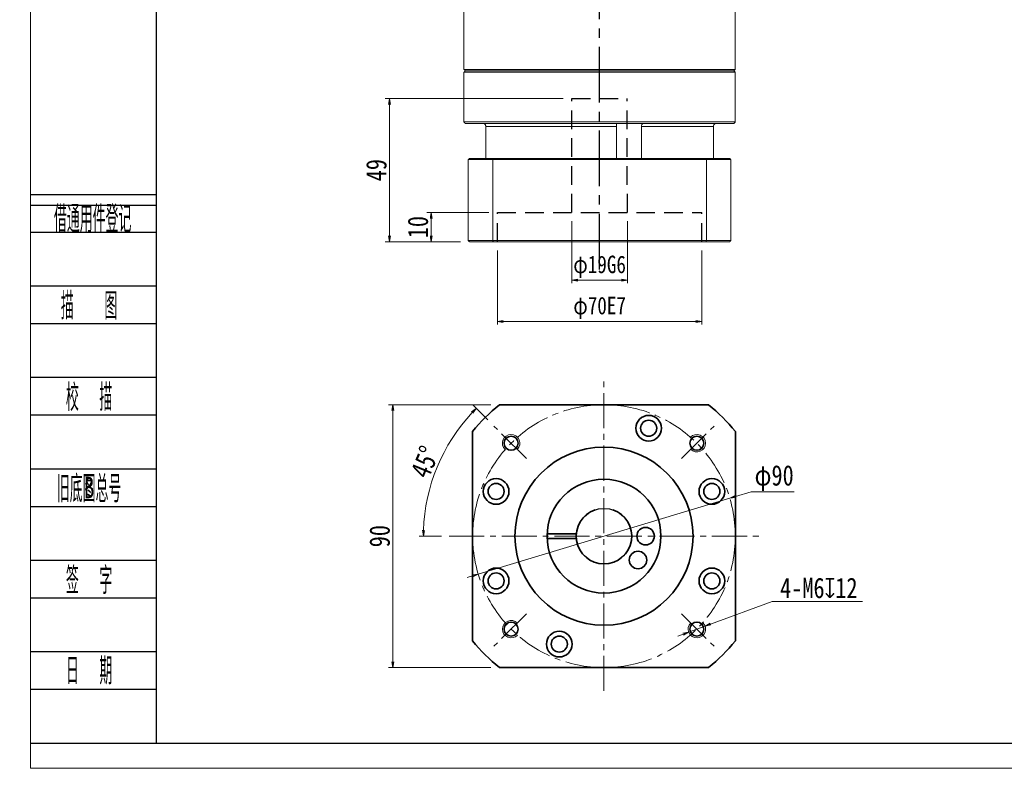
# Model space of a CAD drawing. Header units: millimetres. Extents: x -24 to 716, y -22 to 491.
# Tile 1 of 6: x -24 to 314, y -22 to 234. Entities that reach past the tile are written whole.
import ezdxf
from ezdxf.enums import TextEntityAlignment as Align

# ---------------------------------------------------------------- set-up
doc = ezdxf.new("R2010")
doc.units = ezdxf.units.MM
for name, pattern in [('CENTER2', [28.575, 19.05, -3.175, 3.175, -3.175]), ('DASHED2', [9.525, 6.35, -3.175]), ('点画线', [18, 12, -2, 2, -2])]:
    doc.linetypes.add(name, pattern=pattern)
for name, color, linetype in [('2细线层', 4, 'Continuous'), ('3中心线层', 1, 'CENTER2'), ('4虚线层', 6, 'DASHED2'), ('6文字层', 3, 'Continuous')]:
    doc.layers.add(name, color=color, linetype=linetype)
for name, color, linetype, lineweight in [('CDRAFT0', 7, 'Continuous', 35), ('EB0', 7, 'Continuous', 35), ('中心线层', 1, '点画线', 18), ('图框_外框线', 7, 'Continuous', 18), ('尺寸线层', 3, 'Continuous', 18), ('粗实线层_1', 7, 'Continuous', 35), ('细实线', 211, 'Continuous', 18)]:
    doc.layers.add(name, color=color, linetype=linetype, lineweight=lineweight)
doc.styles.add('PC_TEXTSTYLE', font='ISOCP.SHX', dxfattribs={"width": 0.707, "bigfont": 'GBCBIG.SHX'})
doc.styles.get("Standard").update_dxf_attribs({"font": 'SimSun.ttf'})
doc.styles.add('宋体', font='SimSun.ttf', dxfattribs={"width": 0.8})
doc.dimstyles.new('A水平标注$0', dxfattribs={"dimtxt": 3.5, "dimasz": 2, "dimexe": 1.5, "dimexo": 3, "dimgap": 1.1, "dimtad": 1, "dimtoh": 1, "dimdec": 4, "dimdsep": 46, "dimtxsty": '宋体', "dimblk": 'OPEN', "dimcen": 3, "dimclrd": 3, "dimclre": 3, "dimclrt": 6, "dimadec": 0, "dimazin": 0, "dimtm": 1e-09, "dimtfac": 1, "dimtdec": 4, "dimtix": 1, "dimtmove": 0, "dimatfit": 3, "dimldrblk": 'OPEN', "dimfxl": 0, "dimlwd": 13, "dimlwe": 13, "dimarcsym": 0})
doc.dimstyles.new('D直径标注φ25', dxfattribs={"dimtxt": 3.5, "dimasz": 2, "dimexe": 1, "dimexo": 3, "dimtad": 1, "dimtoh": 1, "dimdec": 1, "dimdsep": 46, "dimtxsty": '宋体', "dimblk": 'OPEN', "dimcen": 3, "dimclrd": 3, "dimclre": 3, "dimclrt": 130, "dimadec": 0, "dimazin": 0, "dimtm": 1e-09, "dimtfac": 1, "dimtdec": 1, "dimtmove": 0, "dimatfit": 0, "dimldrblk": 'OPEN', "dimfxl": 0, "dimlwd": 13, "dimlwe": 13, "dimarcsym": 0})
doc.dimstyles.new('螺孔(M8-7H)', dxfattribs={"dimtxt": 3.5, "dimasz": 2, "dimexe": 1.25, "dimexo": 3, "dimtad": 1, "dimtoh": 1, "dimdec": 4, "dimdsep": 46, "dimtxsty": '宋体', "dimblk": 'OPEN', "dimcen": 3, "dimclrd": 3, "dimclre": 3, "dimclrt": 2, "dimadec": 0, "dimazin": 0, "dimtm": 1e-09, "dimtfac": 1, "dimtdec": 4, "dimtmove": 0, "dimatfit": 3, "dimldrblk": 'OPEN', "dimfxl": 0, "dimlwd": 9, "dimlwe": 9, "dimarcsym": 0})

# ---------------------------------------------------------------- blocks, each defined once
blk = doc.blocks.new('_Open')
at = {"color": 0, "linetype": 'ByBlock', "lineweight": -2}
for p, q in [((-1, 0.17), (0, 0)), ((-1, -0.17), (0, 0)), ((0, 0), (-1, 0))]:
    blk.add_line(p, q, dxfattribs=at)
blk = doc.blocks.new('*D29')
at = {"layer": 'Defpoints', "color": 0, "transparency": 16777216}
for p in [(140.73, 102.64), (104.2, 12.64), (140.73, 12.64)]:
    blk.add_point(p, dxfattribs=at)
at = {"layer": '尺寸线层', "color": 3, "lineweight": 13, "transparency": 16777216}
for p, q in [((137.73, 102.64), (102.7, 102.64)), ((104.2, 100.64), (104.2, 14.64)), ((137.73, 12.64), (102.7, 12.64))]:
    blk.add_line(p, q, dxfattribs=at)
at = {"layer": '尺寸线层', "color": 3, "lineweight": 13, "transparency": 16777216, "xscale": 2, "yscale": 2, "zscale": 2}
for p, rotation in [((104.2, 102.64), 90), ((104.2, 12.64), 270)]:
    blk.add_blockref('_Open', p, dxfattribs=dict(at, rotation=rotation))
at = {"layer": '尺寸线层', "color": 6, "transparency": 16777216, "insert": (99.7, 57.64), "char_height": 7, "attachment_point": 5, "rotation": 90, "style": '宋体', "bg_fill": 3, "box_fill_scale": 1.1, "bg_fill_color": 256, "bg_fill_true_color": 13158600, "bg_fill_transparency": 0}
blk.add_mtext('90', dxfattribs=at)
blk = doc.blocks.new('*D30')
at = {"layer": 'Defpoints', "color": 0, "transparency": 16777216}
for p in [(138.83, 95.34), (122.96, 88.57), (149.95, 84.22), (123.9, 57.64), (228.35, 57.64)]:
    blk.add_point(p, dxfattribs=at)
at = {"layer": '尺寸线层', "color": 3, "lineweight": 13, "transparency": 16777216}
for p, q in [((136.71, 97.46), (131.73, 102.44)), ((120.9, 57.64), (113.17, 57.64))]:
    blk.add_line(p, q, dxfattribs=at)
blk.add_arc((176.53, 57.64), 61.86, 136.8526, 178.1474, dxfattribs=at)
at = {"layer": '尺寸线层', "color": 3, "lineweight": 13, "transparency": 16777216, "xscale": 2, "yscale": 2, "zscale": 2}
for p, rotation in [((132.79, 101.38), 45.9263235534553), ((114.67, 57.64), 269.0736764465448)]:
    blk.add_blockref('_Open', p, dxfattribs=dict(at, rotation=rotation))
at = {"layer": '尺寸线层', "color": 6, "transparency": 16777216, "insert": (115.22, 83.03), "char_height": 7, "attachment_point": 5, "rotation": 67.5, "style": '宋体', "bg_fill": 3, "box_fill_scale": 1.1, "bg_fill_color": 256, "bg_fill_true_color": 13158600, "bg_fill_transparency": 0}
blk.add_mtext('45°', dxfattribs=at)
blk = doc.blocks.new('*D7')
at = {"layer": 'Defpoints', "color": 0, "transparency": 16777216}
for p in [(219.61, 70.63), (133.44, 44.65)]:
    blk.add_point(p, dxfattribs=at)
at = {"layer": '尺寸线层', "color": 3, "lineweight": 13, "transparency": 16777216}
for p, q in [((221.53, 71.21), (226.98, 72.85)), ((226.98, 72.85), (241.66, 72.85)), ((133.44, 44.65), (219.61, 70.63)), ((131.53, 44.08), (129.61, 43.5))]:
    blk.add_line(p, q, dxfattribs=at)
at = {"layer": '尺寸线层', "color": 3, "lineweight": 13, "transparency": 16777216, "xscale": 2, "yscale": 2, "zscale": 2}
for p, rotation in [((219.61, 70.63), 196.7746328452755), ((133.44, 44.65), 16.77463284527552)]:
    blk.add_blockref('_Open', p, dxfattribs=dict(at, rotation=rotation))
at = {"layer": '尺寸线层', "color": 130, "transparency": 16777216, "insert": (234.82, 77.51), "char_height": 7, "attachment_point": 5, "style": '宋体'}
blk.add_mtext('φ90', dxfattribs=at)
blk = doc.blocks.new('*D32')
at = {"color": 3, "lineweight": 9, "transparency": 16777216}
for p, q in [((234.15, 35.3), (213.04, 27.55)), ((265.11, 35.3), (234.15, 35.3)), ((203.66, 24.1), (201.78, 23.41)), ((205.53, 24.79), (211.16, 26.86))]:
    blk.add_line(p, q, dxfattribs=at)
at = {"layer": 'Defpoints', "color": 0, "transparency": 16777216}
for p in [(205.53, 24.79), (211.16, 26.86)]:
    blk.add_point(p, dxfattribs=at)
at = {"color": 3, "lineweight": 9, "transparency": 16777216, "xscale": 2, "yscale": 2, "zscale": 2}
for p, rotation in [((211.16, 26.86), 200.1692781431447), ((205.53, 24.79), 20.16927814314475)]:
    blk.add_blockref('_Open', p, dxfattribs=dict(at, rotation=rotation))
at = {"color": 2, "transparency": 16777216, "insert": (250.13, 39.87), "char_height": 7, "attachment_point": 5, "style": '宋体'}
blk.add_mtext('4-M6{\\famgdt|b0|i0|c0|p0;x}{12}', dxfattribs=at)
blk = doc.blocks.new('*D33')
at = {"color": 3, "lineweight": 13, "transparency": 16777216}
for p, q in [((140.03, 155.44), (140.03, 130.13)), ((210.03, 155.44), (210.03, 130.13)), ((142.03, 131.13), (208.03, 131.13))]:
    blk.add_line(p, q, dxfattribs=at)
at = {"layer": 'Defpoints', "color": 0, "transparency": 16777216}
for p in [(140.03, 158.44), (210.03, 158.44), (210.03, 131.13)]:
    blk.add_point(p, dxfattribs=at)
at = {"color": 3, "lineweight": 13, "transparency": 16777216, "xscale": 2, "yscale": 2, "zscale": 2, "rotation": 180}
blk.add_blockref('_Open', (140.03, 131.13), dxfattribs=at)
at = {"color": 3, "lineweight": 13, "transparency": 16777216, "xscale": 2, "yscale": 2, "zscale": 2}
blk.add_blockref('_Open', (210.03, 131.13), dxfattribs=at)
at = {"color": 130, "transparency": 16777216, "insert": (175.03, 135.77), "char_height": 6, "attachment_point": 5, "style": '宋体'}
blk.add_mtext('φ70E7', dxfattribs=at)
blk = doc.blocks.new('*D34')
at = {"color": 3, "lineweight": 13, "transparency": 16777216}
for p, q in [((165.53, 165.44), (165.53, 144.23)), ((184.53, 165.44), (184.53, 144.23)), ((167.53, 145.23), (182.53, 145.23))]:
    blk.add_line(p, q, dxfattribs=at)
at = {"layer": 'Defpoints', "color": 0, "transparency": 16777216}
for p in [(165.53, 168.44), (184.53, 168.44), (184.53, 145.23)]:
    blk.add_point(p, dxfattribs=at)
at = {"color": 3, "lineweight": 13, "transparency": 16777216, "xscale": 2, "yscale": 2, "zscale": 2, "rotation": 180}
blk.add_blockref('_Open', (165.53, 145.23), dxfattribs=at)
at = {"color": 3, "lineweight": 13, "transparency": 16777216, "xscale": 2, "yscale": 2, "zscale": 2}
blk.add_blockref('_Open', (184.53, 145.23), dxfattribs=at)
at = {"color": 130, "transparency": 16777216, "insert": (175.03, 149.87), "char_height": 6, "attachment_point": 5, "style": '宋体'}
blk.add_mtext('φ19G6', dxfattribs=at)
blk = doc.blocks.new('*D35')
at = {"layer": 'Defpoints', "color": 0, "transparency": 16777216}
for p in [(140.03, 168.44), (117.32, 158.44), (130.42, 158.44)]:
    blk.add_point(p, dxfattribs=at)
at = {"layer": '尺寸线层', "color": 3, "lineweight": 13, "transparency": 16777216}
for p, q in [((137.03, 168.44), (115.82, 168.44)), ((117.32, 166.44), (117.32, 160.44)), ((127.42, 158.44), (115.82, 158.44))]:
    blk.add_line(p, q, dxfattribs=at)
at = {"layer": '尺寸线层', "color": 3, "lineweight": 13, "transparency": 16777216, "xscale": 2, "yscale": 2, "zscale": 2}
for p, rotation in [((117.32, 168.44), 90), ((117.32, 158.44), 270)]:
    blk.add_blockref('_Open', p, dxfattribs=dict(at, rotation=rotation))
at = {"layer": '尺寸线层', "color": 6, "transparency": 16777216, "insert": (112.82, 163.44), "char_height": 7, "attachment_point": 5, "rotation": 90, "style": '宋体', "bg_fill": 3, "box_fill_scale": 1.1, "bg_fill_color": 256, "bg_fill_true_color": 13158600, "bg_fill_transparency": 0}
blk.add_mtext('10', dxfattribs=at)
blk = doc.blocks.new('*D36')
at = {"layer": 'Defpoints', "color": 0, "transparency": 16777216}
for p in [(165.53, 207.44), (103.07, 158.44), (130.42, 158.44)]:
    blk.add_point(p, dxfattribs=at)
at = {"layer": '尺寸线层', "color": 3, "lineweight": 13, "transparency": 16777216}
for p, q in [((162.53, 207.44), (101.57, 207.44)), ((103.07, 205.44), (103.07, 160.44)), ((127.42, 158.44), (101.57, 158.44))]:
    blk.add_line(p, q, dxfattribs=at)
at = {"layer": '尺寸线层', "color": 3, "lineweight": 13, "transparency": 16777216, "xscale": 2, "yscale": 2, "zscale": 2}
for p, rotation in [((103.07, 207.44), 90), ((103.07, 158.44), 270)]:
    blk.add_blockref('_Open', p, dxfattribs=dict(at, rotation=rotation))
at = {"layer": '尺寸线层', "color": 6, "transparency": 16777216, "insert": (98.57, 182.94), "char_height": 7, "attachment_point": 5, "rotation": 90, "style": '宋体', "bg_fill": 3, "box_fill_scale": 1.1, "bg_fill_color": 256, "bg_fill_true_color": 13158600, "bg_fill_transparency": 0}
blk.add_mtext('49', dxfattribs=at)

msp = doc.modelspace()

# ---------------------------------------------------------------- linework, layer by layer
at = {"color": 7, "linetype": 'Continuous', "lineweight": 15}
for p, q in [((221.52302, 217.44221), (128.52302, 217.44221)), ((128.52302, 216.44221), (175.02302, 216.44221)), ((129.02302, 216.94221), (221.02302, 216.94221)), ((175.02302, 216.94221), (129.02302, 216.94221)), ((221.02302, 216.94221), (175.02302, 216.94221)), ((175.02302, 216.44221), (221.52302, 216.44221)), ((221.52302, 199.44221), (128.52302, 199.44221)), ((129.02302, 198.94221), (221.02302, 198.94221)), ((136.02225, 197.94221), (180.85145, 197.94221)), ((136.02225, 186.94221), (136.02225, 197.94221)), ((180.85145, 197.94221), (180.85145, 186.94221)), ((189.38287, 186.94221), (189.38287, 197.94221)), ((189.38287, 197.94221), (214.02378, 197.94221)), ((214.02378, 197.94221), (214.02378, 186.94221)), ((130.02302, 186.54221), (138.43067, 186.54221)), ((130.02302, 186.54221), (130.02302, 158.84221)), ((138.57305, 186.94221), (130.42302, 186.94221)), ((138.43067, 186.54221), (211.61537, 186.54221)), ((138.43067, 186.54221), (138.43067, 158.84221)), ((211.47298, 186.94221), (138.57305, 186.94221)), ((219.62302, 186.94221), (211.47298, 186.94221)), ((211.61537, 186.54221), (211.61537, 158.84221)), ((211.61537, 186.54221), (220.02302, 186.54221)), ((220.02302, 186.54221), (220.02302, 158.84221)), ((138.43067, 158.84221), (130.02302, 158.84221)), ((211.61537, 158.84221), (138.43067, 158.84221)), ((220.02302, 158.84221), (211.61537, 158.84221)), ((130.42302, 158.44221), (138.57305, 158.44221)), ((138.57305, 158.44221), (211.47298, 158.44221)), ((211.47298, 158.44221), (219.62302, 158.44221))]:
    msp.add_line(p, q, dxfattribs=at)
msp.add_circle((176.52915, 57.6416), 9.5)
for points in [[(128.52302, 217.44221), (128.52302, 253.44221)], [(221.52302, 253.44221), (221.52302, 217.44221)], [(129.02302, 216.94221), (128.52302, 217.44221)], [(128.52302, 216.44221), (129.02302, 216.94221)], [(128.52302, 199.44221), (128.52302, 216.44221)], [(221.52302, 217.44221), (221.02302, 216.94221)], [(221.02302, 216.94221), (221.52302, 216.44221)], [(221.52302, 216.44221), (221.52302, 199.44221)], [(129.02302, 198.94221), (128.52302, 199.44221)], [(221.52302, 199.44221), (221.02302, 198.94221)], [(130.02302, 186.54221), (130.42302, 186.94221)], [(138.43067, 186.54221), (138.57305, 186.94221)], [(211.61537, 186.54221), (211.47298, 186.94221)], [(219.62302, 186.94221), (220.02302, 186.54221)], [(130.02302, 158.84221), (130.42302, 158.44221)], [(138.57305, 158.44221), (138.43067, 158.84221)], [(211.47298, 158.44221), (211.61537, 158.84221)], [(219.62302, 158.44221), (220.02302, 158.84221)]]:
    msp.add_open_spline(points, degree=1, dxfattribs=at)
for points, knots in [([(136.02225, 197.94221), (136.01202, 198.05229), (135.99155, 198.27243), (135.83198, 198.56732), (135.59276, 198.79525), (135.31528, 198.923), (135.12477, 198.93663), (135.04679, 198.94221)], [0, 0, 0, 0, 0.324175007, 0.648284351, 0.979229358, 1.316860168, 1.550819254, 1.550819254, 1.550819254, 1.550819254]), ([(180.82143, 198.81868), (180.82096, 198.81121), (180.81798, 198.76412), (180.83063, 198.58094), (180.8468, 198.28794), (180.8499, 198.05747), (180.85145, 197.94221)], [0, 0, 0, 0, 0.0513915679, 0.3237471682, 0.6004135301, 0.8771995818, 0.8771995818, 0.8771995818, 0.8771995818]), ([(189.38287, 197.94221), (189.38949, 198.05229), (189.40275, 198.27243), (189.50208, 198.56732), (189.63852, 198.79525), (189.78019, 198.923), (189.86271, 198.93663), (189.89649, 198.94221)], [0, 0, 0, 0, 0.251379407, 0.502707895, 0.759337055, 1.021150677, 1.202572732, 1.202572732, 1.202572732, 1.202572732]), ([(214.99925, 198.94221), (214.98235, 198.94193), (214.85703, 198.93986), (214.62481, 198.88652), (214.34414, 198.71128), (214.13524, 198.44786), (214.03569, 198.17401), (214.02682, 198.0012), (214.02378, 197.94221)], [0, 0, 0, 0, 0.05070556, 0.376081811, 0.704498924, 1.040598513, 1.377079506, 1.551483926, 1.551483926, 1.551483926, 1.551483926])]:
    msp.add_open_spline(points, degree=3, knots=knots, dxfattribs=at)
at = {"layer": '2细线层'}
for p, q in [((-19.96979, 174.64958), (23.14603, 174.64958)), ((-19.96979, 170.96629), (23.14603, 170.96629)), ((-19.96979, 161.75808), (23.14603, 161.75808)), ((-19.96979, 143.34165), (23.14603, 143.34165)), ((-19.96979, 130.45015), (23.14603, 130.45015)), ((-19.96979, 112.03372), (23.14603, 112.03372)), ((-19.96979, 99.14221), (23.14603, 99.14221)), ((-19.96979, 80.72578), (23.14603, 80.72578)), ((-19.96979, 67.83428), (23.14603, 67.83428)), ((-19.96979, 49.41785), (23.14603, 49.41785)), ((-19.96979, 36.52635), (23.14603, 36.52635)), ((-19.96979, 18.10992), (23.14603, 18.10992)), ((-19.96979, 5.21842), (23.14603, 5.21842)), ((-19.96979, -13.19801), (23.14603, -13.19801))]:
    msp.add_line(p, q, dxfattribs=at)
at = {"layer": '3中心线层'}
msp.add_line((175.02651, 148.92831), (175.02302, 301.44221), dxfattribs=at)
at = {"layer": '4虚线层'}
for p, q in [((165.52547, 207.44221), (184.52547, 207.44221)), ((165.52617, 168.44221), (165.52547, 207.44221)), ((184.52617, 168.44221), (184.52547, 207.44221)), ((140.02617, 168.44221), (210.02617, 168.44221)), ((140.02634, 158.44221), (140.02617, 168.44221)), ((210.02634, 158.44221), (210.02617, 168.44221))]:
    msp.add_line(p, q, dxfattribs=at)
at = {"layer": 'CDRAFT0'}
for centre in [(191.83649, 94.59678), (139.57397, 72.94894), (213.48433, 72.94894), (139.57397, 42.33427), (213.48433, 42.33427), (161.22181, 20.68642)]:
    msp.add_circle(centre, 4.4, dxfattribs=at)
for start, end in [(128.4998296, 141.5000496), (38.4998296, 51.5000496), (218.4998296, 231.5000496), (308.4998296, 321.5000496)]:
    msp.add_arc((176.52915, 57.6416), 57.5, start, end, dxfattribs=at)
at = {"layer": 'EB0'}
for p, q in [((157.04358, 58.3916), (167.0588, 58.3916)), ((157.04358, 56.8916), (167.0588, 56.8916))]:
    msp.add_line(p, q, dxfattribs=at)
for centre, radius in [((176.52915, 57.6416), 19.5), ((190.77915, 57.6416), 3), ((188.20207, 49.46814), 3)]:
    msp.add_circle(centre, radius, dxfattribs=at)
msp.add_arc((176.52915, 57.6416), 9.5, 108.4103907, 71.5915198, dxfattribs=at)
at = {"layer": '中心线层'}
for p, q in [((149.95301, 84.21775), (138.82929, 95.34147)), ((203.10529, 31.06546), (214.22901, 19.94174))]:
    msp.add_line(p, q, dxfattribs=at)
at = {"layer": '粗实线层_1'}
for points in [[(140.73475, 102.6416), (212.3237, 102.6416)], [(131.52915, 21.84721), (131.52915, 93.43616)], [(221.52915, 93.436), (221.52915, 21.84705)], [(212.32355, 12.6416), (140.7346, 12.6416)]]:
    msp.add_lwpolyline(points, dxfattribs=at)
for centre, radius in [((191.83649, 94.59678), 2.75), ((144.70934, 89.46141), 2.4), ((176.52915, 57.6416), 30.5), ((139.57397, 72.94894), 2.75), ((213.48433, 72.94894), 2.75), ((139.57397, 42.33427), 2.75), ((213.48433, 42.33427), 2.75), ((208.34896, 25.8218), 2.4), ((161.22181, 20.68642), 2.75)]:
    msp.add_circle(centre, radius, dxfattribs=at)
at = {"layer": '细实线'}
for centre, start, end in [((144.70934, 89.46141), 315, 226.9102132), ((208.34896, 25.8218), 135, 46.9102132)]:
    msp.add_arc(centre, 3, start, end, dxfattribs=at)

# ---------------------------------------------------------------- texts
at = {"layer": '6文字层', "color": 3, "style": 'PC_TEXTSTYLE'}
for s, width, p in [('借通用件登记', 0.667, (1.35431, 166.60636)), ('描   图', 0.6667, (0.12549, 136.8959)), ('校  描', 0.667, (0.12549, 105.58796)), ('旧底图总号', 0.667, (0.12549, 74.28003)), ('签  字', 0.667, (0.12549, 42.9721)), ('日  期', 0.667, (0.13698, 11.84798))]:
    msp.add_text(s, height=9.208215, dxfattribs=dict(at, width=width)).set_placement(p, align=Align.MIDDLE)
at = {"layer": '6文字层', "width": 0.707}
msp.add_text('B', height=7.36657, dxfattribs=at).set_placement((0.12549, 74.28003), align=Align.MIDDLE)

# ---------------------------------------------------------------- dimensions: what is measured, and where the dimension line sits
dim = msp.add_linear_dim(base=(184.52617, 145.23192), p1=(165.52617, 168.44221), p2=(184.52617, 168.44221), text='φ<>G6', dimstyle='D直径标注φ25', override={"dimtxt": 6, "dimgap": 1.5, "dimtad": 1, "dimdec": 1, "dimlfac": 1, "dimpost": '<>', "dimse1": 0, "dimse2": 0, "dimsd1": 0, "dimsd2": 0, "dimtofl": 1, "dimtvp": 0.1, "dimtfill": 0})
dim.commit()
dim.dimension.update_dxf_attribs({"geometry": '*D34', "text_midpoint": (175.02617, 145.23192), "dimtype": 160})
dim = msp.add_linear_dim(base=(210.02634, 131.13148), p1=(140.02634, 158.44221), p2=(210.02634, 158.44221), text='φ<>E7', dimstyle='D直径标注φ25', override={"dimtxt": 6, "dimgap": 1.5, "dimtad": 1, "dimjust": 0, "dimdec": 1, "dimlfac": 1, "dimpost": '<>', "dimse1": 0, "dimse2": 0, "dimsd1": 0, "dimsd2": 0, "dimtofl": 1, "dimtvp": 0.1, "dimtfill": 0})
dim.commit()
dim.dimension.update_dxf_attribs({"geometry": '*D33', "text_midpoint": (175.02634, 135.76556)})
dim = msp.add_diameter_dim_2p(p1=(205.53292, 24.78741), p2=(211.16499, 26.85618), text='4-M<>{\\famgdt|b0|i0|c0|p0;x}{12}', dimstyle='螺孔(M8-7H)', override={"dimtxt": 7, "dimgap": 1, "dimtad": 1, "dimtih": 0, "dimtoh": 1, "dimdec": 4, "dimlfac": 1, "dimpost": '<>', "dimcen": 0, "dimse1": 0, "dimse2": 0, "dimsd1": 0, "dimsd2": 0, "dimtix": 0, "dimtofl": 1, "dimatfit": 3, "dimtvp": 0.1, "dimtfill": 0})
dim.commit()
dim.dimension.update_dxf_attribs({"geometry": '*D32', "text_midpoint": (250.1333, 35.30033), "dimtype": 163})

# ---------------------------------------------------------------- next in the draw order: dimensions: what is measured, and where the dimension line sits
at = {"layer": '尺寸线层'}
dim = msp.add_linear_dim(base=(104.19616, 12.6416), p1=(140.73475, 102.6416), p2=(140.7346, 12.6416), angle=270, dimstyle='A水平标注$0', override={"dimtxt": 7, "dimgap": 1, "dimdec": 1, "dimpost": '<>', "dimblk": 'Open', "dimtvp": 0.1, "dimtfill": 1, "dimtfillclr": 256}, dxfattribs=at)
dim.commit()
dim.dimension.update_dxf_attribs({"geometry": '*D29', "text_midpoint": (99.69616, 57.6416)})

# ---------------------------------------------------------------- next in the draw order: linework, layer by layer
at = {"layer": '中心线层'}
msp.add_line((149.95301, 31.06546), (138.82929, 19.94174), dxfattribs=at)
at = {"layer": '粗实线层_1'}
msp.add_circle((144.70934, 25.8218), 2.4, dxfattribs=at)
at = {"layer": '细实线'}
msp.add_arc((144.70934, 25.8218), 3, 45, 316.9102132, dxfattribs=at)

# ---------------------------------------------------------------- next in the draw order: dimensions: what is measured, and where the dimension line sits
at = {"layer": '尺寸线层'}
dim = msp.add_angular_dim_2l(base=(122.96065, 88.56939), line1=((149.95301, 84.21775), (138.82929, 95.34147)), line2=((123.89567, 57.6416), (228.35142, 57.6416)), dimstyle='A水平标注$0', override={"dimtxt": 7, "dimgap": 1, "dimdec": 1, "dimpost": '<>', "dimblk": 'Open', "dimtvp": 0.1, "dimtfill": 1, "dimtfillclr": 256}, dxfattribs=at)
dim.commit()
dim.dimension.update_dxf_attribs({"geometry": '*D30', "text_midpoint": (115.22459, 83.03478)})

# ---------------------------------------------------------------- next in the draw order: linework, layer by layer
at = {"layer": '中心线层'}
for p, q in [((176.52915, 4.6416), (176.52915, 110.6416)), ((203.10529, 84.21775), (214.22901, 95.34147)), ((123.52915, 57.6416), (229.52915, 57.6416))]:
    msp.add_line(p, q, dxfattribs=at)
msp.add_circle((176.52915, 57.6416), 45, dxfattribs=at)
at = {"layer": '图框_外框线', "color": 3}
msp.add_lwpolyline([(-19.99883, -21.82698), (704.83478, -21.82698), (704.83478, 490.73393), (-19.99883, 490.73393)], close=True, dxfattribs=at)
at = {"layer": '图框_外框线', "color": 3, "lineweight": 25}
msp.add_lwpolyline([(23.14603, -13.19801), (696.2058, -13.19801), (696.2058, 482.10495), (23.14603, 482.10495)], close=True, dxfattribs=at)
at = {"layer": '粗实线层_1'}
msp.add_circle((208.34896, 89.46141), 2.4, dxfattribs=at)
at = {"layer": '细实线'}
msp.add_arc((208.34896, 89.46141), 3, 225, 136.9102132, dxfattribs=at)

# ---------------------------------------------------------------- next in the draw order: dimensions: what is measured, and where the dimension line sits
at = {"layer": '尺寸线层'}
dim = msp.add_diameter_dim_2p(p1=(133.44402, 44.65425), p2=(219.61428, 70.62896), dimstyle='D直径标注φ25', override={"dimtxt": 7, "dimgap": 1, "dimpost": 'φ<>', "dimtfill": 0}, dxfattribs=at)
dim.commit()
dim.dimension.update_dxf_attribs({"geometry": '*D7', "text_midpoint": (234.82028, 72.85061), "dimtype": 163})

# ---------------------------------------------------------------- next in the draw order: dimensions: what is measured, and where the dimension line sits
dim = msp.add_linear_dim(base=(117.32029, 158.44221), p1=(140.02617, 168.44221), p2=(130.42302, 158.44221), angle=90, dimstyle='A水平标注$0', override={"dimtxt": 7, "dimgap": 1, "dimdec": 1, "dimpost": '<>', "dimblk": 'Open', "dimtvp": 0.1, "dimtfill": 1, "dimtfillclr": 256}, dxfattribs=at)
dim.commit()
dim.dimension.update_dxf_attribs({"geometry": '*D35', "text_midpoint": (112.82029, 163.44221)})

# ---------------------------------------------------------------- next in the draw order: dimensions: what is measured, and where the dimension line sits
dim = msp.add_linear_dim(base=(103.07371, 158.44221), p1=(165.52547, 207.44221), p2=(130.42302, 158.44221), angle=90, dimstyle='A水平标注$0', override={"dimtxt": 7, "dimgap": 1, "dimdec": 1, "dimpost": '<>', "dimblk": 'Open', "dimtvp": 0.1, "dimtfill": 1, "dimtfillclr": 256}, dxfattribs=at)
dim.commit()
dim.dimension.update_dxf_attribs({"geometry": '*D36', "text_midpoint": (98.57371, 182.94221)})

doc.saveas('drawing.dxf')
